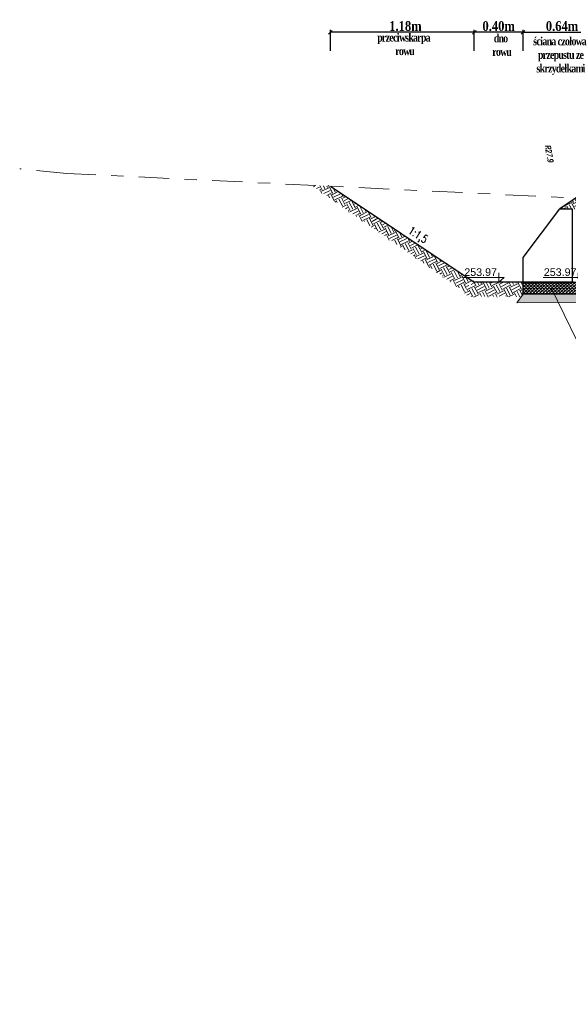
# Model space of a CAD drawing. Header units: metres. Extents: x 7443217.8 to 7443294, y 5637144.8 to 5637207.3.
# Tile 5 of 23: x 7443247.4 to 7443251.9, y 5637173.1 to 5637181.2. Entities that reach past the tile are written whole.
import ezdxf
from ezdxf.enums import TextEntityAlignment as Align

# ---------------------------------------------------------------- set-up
doc = ezdxf.new("R2010")
doc.units = ezdxf.units.M
for name, pattern in [('AUSGEZOGEN', [0]), ('CIĄGŁA', [0]), ('DASHDOT2', [0.5, 0.25, -0.125, 0, -0.125])]:
    doc.linetypes.add(name, pattern=pattern)
doc.layers.get('Defpoints').update_dxf_attribs({"true_color": 0x999999})
for name, color, linetype, lineweight in [('+wymiar', 7, 'Continuous', 9), ('cienko', 7, 'CIĄGŁA', 30), ('F00000', 7, 'AUSGEZOGEN', 13), ('POMOCNICZA', 7, 'Continuous', 13), ('Wymiary', 7, 'Continuous', 15)]:
    doc.layers.add(name, color=color, linetype=linetype, lineweight=lineweight)
doc.layers.add('3_p', color=7, linetype='Continuous')
doc.layers.add('K_wymiar', color=7, linetype='Continuous')
doc.layers.add('opisy', color=7, linetype='Continuous', true_color=0x999999)
doc.styles.add('ITALIA', font='italic.shx', dxfattribs={"width": 0.7})
doc.styles.add('romans1', font='timesbd.ttf', dxfattribs={"width": 0.85})
doc.styles.add('style1', font='romans.shx', dxfattribs={"width": 0.75, "height": 7})
doc.styles.add('style4', font='arial.ttf', dxfattribs={"height": 21})
doc.dimstyles.new('magda 25', dxfattribs={"dimtxt": 0.08, "dimasz": 0.03, "dimexe": 0.02, "dimexo": 0, "dimgap": 0.01, "dimtad": 1, "dimzin": 0, "dimdsep": 46, "dimtxsty": 'romans1', "dimblk": 'OBLIQUE', "dimcen": 0.09, "dimazin": 0, "dimtfac": 1, "dimtmove": 0, "dimatfit": 2, "dimldrblk": 'OBLIQUE', "dimfxl": 0.15, "dimfxlon": 1, "dimtolj": 1, "dimtzin": 0, "dimarcsym": 0})
doc.dimstyles.new('SZCZEGÓŁY_20', dxfattribs={"dimscale": 0.333333, "dimtxt": 0.13, "dimasz": 0.1, "dimexe": 0.05, "dimexo": 0.2, "dimgap": 0.02, "dimtad": 0, "dimdec": 1, "dimlfac": 100, "dimdsep": 46, "dimtxsty": 'ITALIA', "dimcen": 0.09, "dimadec": 0, "dimazin": 0, "dimtfac": 1, "dimtdec": 1, "dimtofl": 0, "dimtmove": 2, "dimatfit": 3, "dimfxl": 1, "dimtolj": 1, "dimarcsym": 0})

# ---------------------------------------------------------------- blocks, each defined once
blk = doc.blocks.new('_Oblique')
at = {"color": 0, "linetype": 'ByBlock', "lineweight": -2}
blk.add_line((-0.5, -0.5), (0.5, 0.5), dxfattribs=at)
blk = doc.blocks.new('*D883')
at = {"layer": '+wymiar', "color": 0, "lineweight": -2, "transparency": 16777216}
for p, q in [((7443251.121023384, 5637180.92676629), (7443251.121023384, 5637181.09676629)), ((7443251.521023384, 5637180.92676629), (7443251.521023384, 5637181.09676629)), ((7443251.521023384, 5637181.076766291), (7443251.121023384, 5637181.076766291))]:
    blk.add_line(p, q, dxfattribs=at)
at = {"layer": 'Defpoints', "color": 0, "lineweight": 13, "transparency": 16777216}
for p in [(7443251.121023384, 5637181.076766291), (7443251.121023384, 5637179.160545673), (7443251.521023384, 5637179.160545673)]:
    blk.add_point(p, dxfattribs=at)
at = {"layer": '+wymiar', "color": 0, "lineweight": -2, "transparency": 16777216, "xscale": 0.03, "yscale": 0.03, "zscale": 0.03, "rotation": 180}
blk.add_blockref('_Oblique', (7443251.121023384, 5637181.076766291), dxfattribs=at)
at = {"layer": '+wymiar', "color": 0, "lineweight": -2, "transparency": 16777216, "xscale": 0.03, "yscale": 0.03, "zscale": 0.03}
blk.add_blockref('_Oblique', (7443251.521023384, 5637181.076766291), dxfattribs=at)
at = {"layer": '+wymiar', "color": 0, "transparency": 16777216, "insert": (7443251.321023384, 5637181.127575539), "char_height": 0.08, "attachment_point": 5, "style": 'romans1'}
blk.add_mtext('\\A1;0.40m', dxfattribs=at)
blk = doc.blocks.new('*D881')
at = {"layer": '+wymiar', "color": 0, "lineweight": -2, "transparency": 16777216}
for p, q in [((7443249.945691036, 5637180.92676629), (7443249.945691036, 5637181.09676629)), ((7443251.121023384, 5637180.92676629), (7443251.121023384, 5637181.09676629)), ((7443251.121023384, 5637181.076766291), (7443249.945691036, 5637181.076766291))]:
    blk.add_line(p, q, dxfattribs=at)
at = {"layer": 'Defpoints', "color": 0, "lineweight": 13, "transparency": 16777216}
for p in [(7443249.945691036, 5637181.076766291), (7443249.945691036, 5637179.818344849), (7443251.121023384, 5637179.17017575)]:
    blk.add_point(p, dxfattribs=at)
at = {"layer": '+wymiar', "color": 0, "lineweight": -2, "transparency": 16777216, "xscale": 0.03, "yscale": 0.03, "zscale": 0.03, "rotation": 180}
blk.add_blockref('_Oblique', (7443249.945691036, 5637181.076766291), dxfattribs=at)
at = {"layer": '+wymiar', "color": 0, "lineweight": -2, "transparency": 16777216, "xscale": 0.03, "yscale": 0.03, "zscale": 0.03}
blk.add_blockref('_Oblique', (7443251.121023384, 5637181.076766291), dxfattribs=at)
at = {"layer": '+wymiar', "color": 0, "transparency": 16777216, "insert": (7443250.558880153, 5637181.127575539), "char_height": 0.08, "attachment_point": 5, "style": 'romans1'}
blk.add_mtext('\\A1;1.18m', dxfattribs=at)
blk = doc.blocks.new('*D882')
at = {"layer": '+wymiar', "color": 0, "lineweight": -2, "transparency": 16777216}
for p, q in [((7443251.521023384, 5637180.926766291), (7443251.521023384, 5637181.096766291)), ((7443252.156560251, 5637180.926766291), (7443252.156560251, 5637181.096766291)), ((7443251.521023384, 5637181.076766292), (7443252.156560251, 5637181.076766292))]:
    blk.add_line(p, q, dxfattribs=at)
at = {"layer": 'Defpoints', "color": 0, "lineweight": 13, "transparency": 16777216}
for p in [(7443252.156560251, 5637181.076766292), (7443252.156560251, 5637179.858481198), (7443251.521023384, 5637179.034789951)]:
    blk.add_point(p, dxfattribs=at)
at = {"layer": '+wymiar', "color": 0, "lineweight": -2, "transparency": 16777216, "xscale": 0.03, "yscale": 0.03, "zscale": 0.03, "rotation": 180}
blk.add_blockref('_Oblique', (7443251.521023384, 5637181.076766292), dxfattribs=at)
at = {"layer": '+wymiar', "color": 0, "lineweight": -2, "transparency": 16777216, "xscale": 0.03, "yscale": 0.03, "zscale": 0.03}
blk.add_blockref('_Oblique', (7443252.156560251, 5637181.076766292), dxfattribs=at)
at = {"layer": '+wymiar', "color": 0, "transparency": 16777216, "insert": (7443251.838791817, 5637181.12757554), "char_height": 0.08, "attachment_point": 5, "style": 'romans1'}
blk.add_mtext('\\A1;0.64m', dxfattribs=at)
blk = doc.blocks.new('*D922')
at = {"layer": '+wymiar', "color": 0, "lineweight": -2, "ltscale": 0.1, "transparency": 16777216}
blk.add_line((7443254.111056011, 5637167.334968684), (7443254.15616502, 5637167.093006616), dxfattribs=at)
blk.add_arc((7443254.111056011, 5637167.334968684), 0.2794642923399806, 274.4017460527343, 283.9774212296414, dxfattribs=at)
at = {"layer": '+wymiar', "color": 0, "lineweight": 13, "ltscale": 0.1, "transparency": 16777216}
blk.add_solid([(7443254.161626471, 5637167.094024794), (7443254.15070357, 5637167.091988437), (7443254.162274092, 5637167.060237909)], dxfattribs=at)
at = {"layer": 'Defpoints', "color": 0, "lineweight": 13, "ltscale": 0.1, "transparency": 16777216}
for p in [(7443254.111056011, 5637167.334968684), (7443254.162274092, 5637167.060237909)]:
    blk.add_point(p, dxfattribs=at)
at = {"layer": '+wymiar', "color": 0, "ltscale": 0.1, "transparency": 16777216, "insert": (7443251.733915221, 5637180.08581173), "char_height": 0.04333329, "attachment_point": 5, "rotation": 280.56042403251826, "style": 'ITALIA'}
blk.add_mtext('\\A1;R27.9', dxfattribs=at)

msp = doc.modelspace()

# ---------------------------------------------------------------- hatches: boundary and pattern name
at = {"layer": 'cienko', "lineweight": 9}
h = msp.add_hatch(dxfattribs=at)
h.set_pattern_fill('EARTH', color=9, scale=0.01, angle=26.99999999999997)
h.set_pattern_definition([(26.99999999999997, (-0.130009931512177, -6.076745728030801), (0.02775051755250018, 0.08540731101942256), [0.0635, -0.0635]), (26.99999999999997, (-0.1408205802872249, -6.055528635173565), (0.02775051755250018, 0.08540731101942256), [0.0635, -0.0635]), (26.99999999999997, (-0.1516312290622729, -6.034311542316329), (0.02775051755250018, 0.08540731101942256), [0.0635, -0.0635]), (116.9999999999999, (-0.1481624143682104, -6.023635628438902), (-0.08540731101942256, 0.02775051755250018), [0.0635, -0.0635]), (116.9999999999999, (-0.1269453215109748, -6.012824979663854), (-0.08540731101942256, 0.02775051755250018), [0.0635, -0.0635]), (116.9999999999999, (-0.1057282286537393, -6.002014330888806), (-0.08540731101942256, 0.02775051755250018), [0.0635, -0.0635])])
h.paths.add_polyline_path([(7443249.793122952, 5637179.825757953), (7443249.945691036, 5637179.818344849), (7443251.116578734, 5637179.037753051), (7443251.036209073, 5637178.959528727)])
h = msp.add_hatch(dxfattribs=at)
h.set_pattern_fill('EARTH', color=9, scale=0.01, angle=26.99999999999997)
h.set_pattern_definition([(26.99999999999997, (1.374088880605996, -12.23200951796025), (0.02775051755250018, 0.08540731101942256), [0.0635, -0.0635]), (26.99999999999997, (1.363278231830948, -12.21079242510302), (0.02775051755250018, 0.08540731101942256), [0.0635, -0.0635]), (26.99999999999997, (1.3524675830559, -12.18957533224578), (0.02775051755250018, 0.08540731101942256), [0.0635, -0.0635]), (116.9999999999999, (1.355936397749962, -12.17889941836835), (-0.08540731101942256, 0.02775051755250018), [0.0635, -0.0635]), (116.9999999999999, (1.377153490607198, -12.1680887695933), (-0.08540731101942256, 0.02775051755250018), [0.0635, -0.0635]), (116.9999999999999, (1.398370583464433, -12.15727812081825), (-0.08540731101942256, 0.02775051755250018), [0.0635, -0.0635])])
h.paths.add_polyline_path([(7443252.021023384, 5637179.623901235), (7443252.021023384, 5637179.634789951), (7443251.921023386, 5637179.634789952), (7443251.821023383, 5637179.634789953), (7443252.156560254, 5637179.858481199), (7443252.156560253, 5637179.738097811), (7443252.197194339, 5637179.741348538)])
h = msp.add_hatch(dxfattribs=at)
h.set_pattern_fill('EARTH', color=9, scale=0.01, angle=26.99999999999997)
h.set_pattern_definition([(26.99999999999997, (1.02821044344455, -12.40142389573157), (0.02775051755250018, 0.08540731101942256), [0.0635, -0.0635]), (26.99999999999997, (1.017399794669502, -12.38020680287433), (0.02775051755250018, 0.08540731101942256), [0.0635, -0.0635]), (26.99999999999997, (1.006589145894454, -12.3589897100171), (0.02775051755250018, 0.08540731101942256), [0.0635, -0.0635]), (116.9999999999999, (1.010057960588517, -12.34831379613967), (-0.08540731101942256, 0.02775051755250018), [0.0635, -0.0635]), (116.9999999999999, (1.031275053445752, -12.33750314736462), (-0.08540731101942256, 0.02775051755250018), [0.0635, -0.0635]), (116.9999999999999, (1.052492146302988, -12.32669249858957), (-0.08540731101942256, 0.02775051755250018), [0.0635, -0.0635])])
h.paths.add_polyline_path([(7443251.521023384, 5637179.034789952), (7443251.521023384, 5637178.934789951), (7443251.506023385, 5637178.914789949), (7443251.071349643, 5637178.91478995), (7443251.036209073, 5637178.949898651), (7443251.121023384, 5637179.034789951)])
at = {"layer": 'F00000'}
h = msp.add_hatch(dxfattribs=at)
h.set_pattern_fill('ANSI33', color=8, scale=0.0081)
h.set_pattern_definition([(45, (0, 0), (-0.03637003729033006, 0.03637003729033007), []), (45, (0.03637005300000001, 0), (-0.03637003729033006, 0.03637003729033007), [0.0257175, -0.01285875])])
h.paths.add_polyline_path([(7443256.313974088, 5637178.977198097), (7443256.123298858, 5637178.877280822), (7443258.888949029, 5637178.88455476), (7443258.888893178, 5637178.984555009)])
h.paths.add_polyline_path([(7443256.123298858, 5637178.877280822), (7443256.313974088, 5637178.977198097), (7443252.021023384, 5637178.964932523), (7443252.021023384, 5637178.934789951), (7443251.521023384, 5637178.934789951), (7443251.468710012, 5637178.865038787)])
at = {"layer": 'POMOCNICZA', "lineweight": 5}
h = msp.add_hatch(dxfattribs=at)
h.set_pattern_fill('SACNCR', color=256, scale=0.008, style=0)
h.set_pattern_definition([(45, (-2.972710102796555, 2.438735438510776), (-0.01347038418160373, 0.01347038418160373), []), (45, (-2.959239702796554, 2.438735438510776), (-0.01347038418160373, 0.01347038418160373), [0, -0.01905])])
h.paths.add_polyline_path([(7443252.021023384, 5637178.934789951), (7443252.021023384, 5637178.984789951), (7443251.971023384, 5637178.984789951), (7443251.971023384, 5637179.034789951), (7443251.921023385, 5637179.034789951), (7443251.521023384, 5637179.034789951), (7443251.521023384, 5637178.934789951)])

# ---------------------------------------------------------------- linework, layer by layer
at = {"color": 7, "lineweight": 15}
for points in [[(7443251.321023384, 5637179.034789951), (7443251.321023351, 5637179.10978995), (7443251.321023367, 5637179.07228995), (7443251.366023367, 5637179.072289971), (7443251.321023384, 5637179.034789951), (7443251.321023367, 5637179.07228995), (7443251.033564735, 5637179.072289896)], [(7443251.971023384, 5637179.034789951), (7443251.971023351, 5637179.10978995), (7443251.971023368, 5637179.07228995), (7443252.016023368, 5637179.072289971), (7443251.971023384, 5637179.034789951), (7443251.971023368, 5637179.07228995), (7443251.683564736, 5637179.072289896)]]:
    msp.add_lwpolyline(points, dxfattribs=at)
at = {"layer": '3_p', "color": 92, "linetype": 'DASHDOT2', "lineweight": 9}
msp.add_lwpolyline([(7443265.881633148, 5637179.303663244), (7443258.402217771, 5637179.563107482), (7443257.185792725, 5637179.597326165), (7443255.406574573, 5637179.674419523), (7443254.848077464, 5637179.698619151), (7443253.722724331, 5637179.704995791), (7443252.824387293, 5637179.678472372), (7443247.791890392, 5637179.922995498), (7443247.406574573, 5637179.961251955)], dxfattribs=at)
at = {"layer": 'cienko', "flags": 128}
for points in [[(7443249.945691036, 5637179.818344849), (7443251.121023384, 5637179.034789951)], [(7443252.156560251, 5637179.858481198), (7443251.821023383, 5637179.634789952)], [(7443252.021023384, 5637178.984789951), (7443252.021023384, 5637178.934789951), (7443251.521023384, 5637178.934789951), (7443251.521023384, 5637179.034789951), (7443251.521023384, 5637179.234789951), (7443251.521023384, 5637179.234789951), (7443251.821023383, 5637179.634789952), (7443251.921023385, 5637179.634789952), (7443251.921023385, 5637179.434789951), (7443251.921023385, 5637179.034789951), (7443251.521023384, 5637179.034789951), (7443251.921023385, 5637179.034789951), (7443251.971023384, 5637179.034789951), (7443251.971023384, 5637178.984789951), (7443252.021023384, 5637178.984789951)], [(7443251.521023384, 5637179.034789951), (7443251.121023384, 5637179.034789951), (7443251.121023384, 5637179.034789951)]]:
    msp.add_lwpolyline(points, dxfattribs=at)
at = {"layer": 'K_wymiar', "lineweight": 13, "flags": 128}
msp.add_lwpolyline([(7443251.521023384, 5637178.934789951), (7443251.468710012, 5637178.865038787), (7443258.888949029, 5637178.88455476)], dxfattribs=at)
at = {"layer": 'opisy', "color": 0, "linetype": 'Continuous', "lineweight": 5}
msp.add_line((7443251.750391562, 5637178.988386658), (7443252.153813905, 5637178.155554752), dxfattribs=at)

# ---------------------------------------------------------------- texts
at = {"lineweight": 15, "style": 'style1', "width": 0.75}
msp.add_text('1:1,5', height=0.065, rotation=327.0514859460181, dxfattribs=at).set_placement((7443250.733064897, 5637179.376217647), align=Align.MIDDLE_RIGHT)
at = {"color": 7, "style": 'style4'}
for p in [(7443251.039994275, 5637179.084921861), (7443251.689994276, 5637179.084921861)]:
    msp.add_text('253.97', height=0.0625, rotation=2.578695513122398e-05, dxfattribs=at).set_placement(p)
at = {"layer": 'Wymiary', "ltscale": 0.2, "char_height": 0.0666, "attachment_point": 5, "style": 'romans1'}
for s, insert in [('\\A1;{\\W0.8;\\T0.85;przeciwskarpa\\P rowu}', (7443250.543422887, 5637180.978833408)), ('\\A1;{\\W0.8;\\T0.85;dno\\P rowu}', (7443251.336327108, 5637180.972617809))]:
    msp.add_mtext(s, dxfattribs=dict(at, insert=insert))
at = {"layer": 'Wymiary', "ltscale": 0.2, "insert": (7443251.827106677, 5637180.882329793), "char_height": 0.0666, "width": 0.6146014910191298, "attachment_point": 5, "style": 'romans1'}
msp.add_mtext('\\A1;{\\W0.8;\\T0.85;ściana czołowa  przepustu ze skrzydełkami}', dxfattribs=at)

# ---------------------------------------------------------------- dimensions: what is measured, and where the dimension line sits
at = {"layer": '+wymiar'}
for base, p1, p2, angle, picture, middle in [((7443249.945691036, 5637181.076766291), (7443251.121023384, 5637179.17017575), (7443249.945691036, 5637179.818344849), 180, '*D881', (7443250.558880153, 5637181.076766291)), ((7443252.156560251, 5637181.076766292), (7443251.521023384, 5637179.034789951), (7443252.156560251, 5637179.858481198), 7.016709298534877e-15, '*D882', (7443251.838791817, 5637181.076766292))]:
    dim = msp.add_linear_dim(base=base, p1=p1, p2=p2, angle=angle, dimstyle='magda 25', override={"dimpost": 'm'}, dxfattribs=at)
    dim.commit()
    dim.dimension.update_dxf_attribs({"geometry": picture, "text_midpoint": middle, "dimtype": 160})
dim = msp.add_linear_dim(base=(7443251.121023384, 5637181.076766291), p1=(7443251.521023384, 5637179.160545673), p2=(7443251.121023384, 5637179.160545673), angle=180, dimstyle='magda 25', override={"dimpost": 'm'}, dxfattribs=at)
dim.commit()
dim.dimension.update_dxf_attribs({"geometry": '*D883', "text_midpoint": (7443251.321023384, 5637181.127575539)})
at = {"layer": '+wymiar', "ltscale": 0.1}
dim = msp.add_radius_dim(center=(7443254.111056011, 5637167.334968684), mpoint=(7443254.162274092, 5637167.060237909), dimstyle='SZCZEGÓŁY_20', dxfattribs=at)
dim.commit()
dim.dimension.update_dxf_attribs({"geometry": '*D922', "text_midpoint": (7443251.733915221, 5637180.08581173), "dimtype": 164})

doc.saveas('drawing.dxf')
